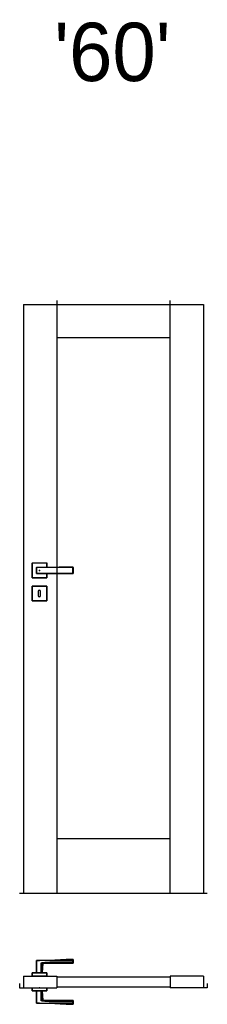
# Model space of a CAD drawing. Header units: millimetres. Extents: x 344 to 12975, y -381 to 2993.
# Tile 1 of 7: x 344 to 988, y -381 to 2993. Entities that reach past the tile are written whole.
import ezdxf

# ---------------------------------------------------------------- set-up
doc = ezdxf.new("R2010")
doc.units = ezdxf.units.MM
doc.layers.add('f-główna', color=7, linetype='Continuous')
doc.layers.add('wymiary', color=7, linetype='Continuous', lineweight=13)
doc.styles.get("Standard").update_dxf_attribs({"font": 'arial.ttf'})

msp = doc.modelspace()

# ---------------------------------------------------------------- linework, layer by layer
at = {"linetype": 'Continuous'}
for p, q in [((386.1, 1080.5), (386.1, 1130.5)), ((386.6, 1130.5), (386.1, 1130.5)), ((386.6, 1131), (386.6, 1130.5)), ((386.6, 1131), (436.6, 1131)), ((386.6, 1130.5), (386.6, 1080.5)), ((436.6, 1130.5), (386.6, 1130.5)), ((436.6, 1131), (436.6, 1130.5)), ((437.1, 1130.5), (436.6, 1130.5)), ((436.6, 1116.5), (436.6, 1130.5)), ((437.1, 1130.5), (437.1, 1116.5)), ((386.1, 1080.5), (386.6, 1080.5)), ((386.6, 1080.5), (386.6, 1080)), ((386.6, 1080.5), (436.6, 1080.5)), ((436.6, 1080), (386.6, 1080)), ((436.6, 1080.5), (436.6, 1094.5)), ((437.1, 1080.5), (436.6, 1080.5)), ((436.6, 1080), (436.6, 1080.5)), ((437.1, 1094.5), (437.1, 1080.5)), ((386.1, 1051.5), (386.6, 1051.5)), ((386.1, 1001.5), (386.1, 1051.5)), ((386.6, 1052), (386.6, 1051.5)), ((386.6, 1052), (436.6, 1052)), ((436.6, 1051.5), (386.6, 1051.5)), ((386.6, 1051.5), (386.6, 1001.5)), ((436.6, 1052), (436.6, 1051.5)), ((436.6, 1001.5), (436.6, 1051.5)), ((437.1, 1051.5), (436.6, 1051.5)), ((437.1, 1051.5), (437.1, 1001.5)), ((407.6, 1033.5), (407.6, 1019.5)), ((415.6, 1019.5), (415.6, 1033.5)), ((386.1, 1001.5), (386.6, 1001.5)), ((386.6, 1001.5), (386.6, 1001)), ((386.6, 1001.5), (436.6, 1001.5)), ((436.6, 1001), (386.6, 1001)), ((436.6, 1001), (436.6, 1001.5)), ((436.6, 1001.5), (437.1, 1001.5)), ((401.1, -231.1), (401.6, -231.1)), ((401.1, -273.2), (401.1, -231.1)), ((401.6, -230.6), (401.6, -231.1)), ((401.6, -231.1), (401.6, -273.2)), ((526.6, -230.1), (526.6, -230.5)), ((527.1, -230.5), (526.6, -230.5)), ((526.6, -236), (526.6, -230.5)), ((526.6, -236.4), (526.6, -236)), ((527.1, -236), (526.6, -236)), ((527.1, -230.5), (527.1, -236)), ((418, -239.7), (418.3, -239.7)), ((419.5, -238.8), (419.5, -239.3)), ((386.1, -273.7), (386.6, -273.7)), ((386.1, -284.2), (386.1, -273.7)), ((386.6, -284.2), (386.1, -284.2)), ((386.6, -273.2), (386.6, -273.7)), ((386.6, -273.2), (436.6, -273.2)), ((436.6, -273.7), (386.6, -273.7)), ((386.6, -273.7), (386.6, -284.2)), ((436.6, -284.2), (386.6, -284.2)), ((436.6, -273.2), (436.6, -273.7)), ((436.6, -284.2), (436.6, -273.7)), ((436.6, -273.7), (437.1, -273.7)), ((437.1, -284.2), (436.6, -284.2)), ((437.1, -273.7), (437.1, -284.2)), ((386.1, -334.7), (386.1, -324.2)), ((386.1, -324.2), (386.6, -324.2)), ((386.6, -334.7), (386.1, -334.7)), ((386.6, -324.2), (386.6, -334.7)), ((386.6, -324.2), (436.6, -324.2)), ((386.6, -334.7), (386.6, -335.2)), ((386.6, -334.7), (436.6, -334.7)), ((436.6, -335.2), (386.6, -335.2)), ((401.1, -377.3), (401.1, -335.2)), ((401.6, -335.2), (401.6, -377.3)), ((436.6, -324.2), (437.1, -324.2)), ((436.6, -334.7), (436.6, -324.2)), ((437.1, -334.7), (436.6, -334.7)), ((436.6, -334.7), (436.6, -335.2)), ((437.1, -324.2), (437.1, -334.7)), ((418.3, -368.7), (418, -368.7)), ((419.5, -369.1), (419.5, -369.6)), ((401.1, -377.3), (401.6, -377.3)), ((401.6, -377.8), (401.6, -377.3)), ((526.6, -372), (526.6, -372.4)), ((526.6, -377.9), (526.6, -372.4)), ((527.1, -372.4), (526.6, -372.4)), ((526.6, -377.9), (526.6, -378.3)), ((527.1, -377.9), (526.6, -377.9)), ((527.1, -372.4), (527.1, -377.9))]:
    msp.add_line(p, q, dxfattribs=at)
for points in [[(401.1, 1095), (401.1, 1095.4), (401.1, 1095.8), (401.1, 1096.2), (401.1, 1096.6), (401.1, 1097), (401.1, 1097.4), (401.1, 1097.8), (401.1, 1098.2), (401.1, 1098.6), (401.1, 1099.1), (401.1, 1099.5), (401.1, 1099.9), (401.1, 1100.3), (401.1, 1100.7), (401.1, 1101.2), (401.1, 1101.6), (401.1, 1102), (401.1, 1102.5), (401.1, 1102.9), (401.1, 1103.3), (401.1, 1103.8), (401.1, 1104.2), (401.1, 1104.6), (401.1, 1105.1), (401.1, 1105.5), (401.1, 1105.9), (401.1, 1106.4), (401.1, 1106.8), (401.1, 1107.3), (401.1, 1107.7), (401.1, 1108.1), (401.1, 1108.6), (401.1, 1109), (401.1, 1109.4), (401.1, 1109.8), (401.1, 1110.3), (401.1, 1110.7), (401.1, 1111.1), (401.1, 1111.5), (401.1, 1111.9), (401.1, 1112.4), (401.1, 1112.8), (401.1, 1113.2), (401.1, 1113.6), (401.1, 1114), (401.1, 1114.4), (401.1, 1114.8), (401.1, 1115.2), (401.1, 1115.6), (401.1, 1116)], [(401.6, 1116.5), (404.1, 1116.5), (406.6, 1116.5), (409.1, 1116.5), (411.6, 1116.5), (414.1, 1116.5), (416.6, 1116.5), (419.1, 1116.5), (421.6, 1116.5), (424.1, 1116.5), (426.6, 1116.5), (429.1, 1116.5), (431.6, 1116.5), (434.1, 1116.5), (436.6, 1116.5), (439.1, 1116.5), (441.6, 1116.5), (444.1, 1116.5), (446.6, 1116.5), (449.1, 1116.5), (451.6, 1116.5), (454.1, 1116.5), (456.6, 1116.5), (459.1, 1116.5), (461.6, 1116.5), (464.1, 1116.5), (466.6, 1116.5), (469.1, 1116.5), (471.6, 1116.5), (474.1, 1116.5), (476.6, 1116.5), (479.1, 1116.5), (481.6, 1116.5), (484.1, 1116.5), (486.6, 1116.5), (489.1, 1116.5), (491.6, 1116.5), (494.1, 1116.5), (496.6, 1116.5), (499.1, 1116.5), (501.6, 1116.5), (504.1, 1116.5), (506.6, 1116.5), (509.1, 1116.5), (511.6, 1116.5), (514.1, 1116.5), (516.6, 1116.5), (519.1, 1116.5), (521.6, 1116.5), (524.1, 1116.5), (526.6, 1116.5)], [(526.6, 1116.2), (524.1, 1116.2), (521.6, 1116.2), (519.1, 1116.2), (516.6, 1116.2), (514.1, 1116.2), (511.6, 1116.2), (509.1, 1116.2), (506.6, 1116.2), (504.1, 1116.2), (501.6, 1116.2), (499.1, 1116.2), (496.6, 1116.1), (494.1, 1116.1), (491.6, 1116.1), (489.1, 1116.1), (486.6, 1116.1), (484.1, 1116.1), (481.6, 1116.1), (479.1, 1116.1), (476.6, 1116), (474.1, 1116), (471.6, 1116), (469.1, 1116), (466.6, 1116), (464.1, 1116), (461.6, 1116), (459.1, 1116), (456.6, 1116), (454.1, 1116), (451.6, 1116), (449.1, 1115.9), (446.6, 1115.9), (444.1, 1115.9), (441.6, 1115.9), (439.1, 1115.9), (436.6, 1115.9), (434.1, 1115.9), (431.6, 1115.9), (429.1, 1115.9), (426.6, 1115.8), (424.1, 1115.8), (421.6, 1115.8), (419.1, 1115.8), (416.6, 1115.8), (414.1, 1115.8), (411.6, 1115.8), (409.1, 1115.8), (406.6, 1115.8), (404.1, 1115.8), (401.6, 1115.8)], [(401.6, 1115.8), (401.6, 1115.4), (401.6, 1115), (401.6, 1114.6), (401.6, 1114.2), (401.6, 1113.8), (401.6, 1113.4), (401.6, 1113), (401.6, 1112.6), (401.6, 1112.2), (401.6, 1111.8), (401.6, 1111.4), (401.6, 1111), (401.6, 1110.6), (401.6, 1110.2), (401.6, 1109.7), (401.6, 1109.3), (401.6, 1108.9), (401.6, 1108.5), (401.6, 1108.1), (401.6, 1107.6), (401.6, 1107.2), (401.6, 1106.8), (401.6, 1106.4), (401.6, 1105.9), (401.6, 1105.5), (401.6, 1105.1), (401.6, 1104.6), (401.6, 1104.2), (401.6, 1103.8), (401.6, 1103.4), (401.6, 1102.9), (401.6, 1102.5), (401.6, 1102.1), (401.6, 1101.7), (401.6, 1101.3), (401.6, 1100.9), (401.6, 1100.4), (401.6, 1100), (401.6, 1099.6), (401.6, 1099.2), (401.6, 1098.8), (401.6, 1098.4), (401.6, 1098), (401.6, 1097.6), (401.6, 1097.2), (401.6, 1096.8), (401.6, 1096.4), (401.6, 1096), (401.6, 1095.6), (401.6, 1095.2)], [(526.6, 1094.8), (526.6, 1095.1), (526.6, 1095.5), (526.6, 1096), (526.6, 1096.4), (526.6, 1096.8), (526.6, 1097.2), (526.6, 1097.6), (526.6, 1098), (526.6, 1098.5), (526.6, 1098.9), (526.6, 1099.3), (526.6, 1099.7), (526.6, 1100.2), (526.6, 1100.6), (526.6, 1101), (526.6, 1101.5), (526.6, 1101.9), (526.6, 1102.4), (526.6, 1102.8), (526.6, 1103.2), (526.6, 1103.7), (526.6, 1104.1), (526.6, 1104.6), (526.6, 1105), (526.6, 1105.5), (526.6, 1105.9), (526.6, 1106.4), (526.6, 1106.8), (526.6, 1107.3), (526.6, 1107.7), (526.6, 1108.2), (526.6, 1108.6), (526.6, 1109.1), (526.6, 1109.5), (526.6, 1109.9), (526.6, 1110.4), (526.6, 1110.8), (526.6, 1111.2), (526.6, 1111.7), (526.6, 1112.1), (526.6, 1112.5), (526.6, 1113), (526.6, 1113.4), (526.6, 1113.8), (526.6, 1114.2), (526.6, 1114.6), (526.6, 1115), (526.6, 1115.5), (526.6, 1115.9), (526.6, 1116.2)], [(527.1, 1116), (527.1, 1115.6), (527.1, 1115.2), (527.1, 1114.8), (527.1, 1114.4), (527.1, 1114), (527.1, 1113.6), (527.1, 1113.2), (527.1, 1112.8), (527.1, 1112.4), (527.1, 1112), (527.1, 1111.5), (527.1, 1111.1), (527.1, 1110.7), (527.1, 1110.3), (527.1, 1109.8), (527.1, 1109.4), (527.1, 1109), (527.1, 1108.6), (527.1, 1108.1), (527.1, 1107.7), (527.1, 1107.3), (527.1, 1106.8), (527.1, 1106.4), (527.1, 1105.9), (527.1, 1105.5), (527.1, 1105.1), (527.1, 1104.6), (527.1, 1104.2), (527.1, 1103.7), (527.1, 1103.3), (527.1, 1102.9), (527.1, 1102.4), (527.1, 1102), (527.1, 1101.6), (527.1, 1101.2), (527.1, 1100.7), (527.1, 1100.3), (527.1, 1099.9), (527.1, 1099.5), (527.1, 1099), (527.1, 1098.6), (527.1, 1098.2), (527.1, 1097.8), (527.1, 1097.4), (527.1, 1097), (527.1, 1096.6), (527.1, 1096.2), (527.1, 1095.8), (527.1, 1095.4), (527.1, 1095)], [(401.6, 1095.2), (404.1, 1095.2), (406.6, 1095.2), (409.1, 1095.2), (411.6, 1095.2), (414.1, 1095.2), (416.6, 1095.2), (419.1, 1095.2), (421.6, 1095.2), (424.1, 1095.2), (426.6, 1095.2), (429.1, 1095.1), (431.6, 1095.1), (434.1, 1095.1), (436.6, 1095.1), (439.1, 1095.1), (441.6, 1095.1), (444.1, 1095.1), (446.6, 1095.1), (449.1, 1095.1), (451.6, 1095), (454.1, 1095), (456.6, 1095), (459.1, 1095), (461.6, 1095), (464.1, 1095), (466.6, 1095), (469.1, 1095), (471.6, 1095), (474.1, 1095), (476.6, 1095), (479.1, 1094.9), (481.6, 1094.9), (484.1, 1094.9), (486.6, 1094.9), (489.1, 1094.9), (491.6, 1094.9), (494.1, 1094.9), (496.6, 1094.9), (499.1, 1094.8), (501.6, 1094.8), (504.1, 1094.8), (506.6, 1094.8), (509.1, 1094.8), (511.6, 1094.8), (514.1, 1094.8), (516.6, 1094.8), (519.1, 1094.8), (521.6, 1094.8), (524.1, 1094.8), (526.6, 1094.8)], [(526.6, 1094.5), (524.1, 1094.5), (521.6, 1094.5), (519.1, 1094.5), (516.6, 1094.5), (514.1, 1094.5), (511.6, 1094.5), (509.1, 1094.5), (506.6, 1094.5), (504.1, 1094.5), (501.6, 1094.5), (499.1, 1094.5), (496.6, 1094.5), (494.1, 1094.5), (491.6, 1094.5), (489.1, 1094.5), (486.6, 1094.5), (484.1, 1094.5), (481.6, 1094.5), (479.1, 1094.5), (476.6, 1094.5), (474.1, 1094.5), (471.6, 1094.5), (469.1, 1094.5), (466.6, 1094.5), (464.1, 1094.5), (461.6, 1094.5), (459.1, 1094.5), (456.6, 1094.5), (454.1, 1094.5), (451.6, 1094.5), (449.1, 1094.5), (446.6, 1094.5), (444.1, 1094.5), (441.6, 1094.5), (439.1, 1094.5), (436.6, 1094.5), (434.1, 1094.5), (431.6, 1094.5), (429.1, 1094.5), (426.6, 1094.5), (424.1, 1094.5), (421.6, 1094.5), (419.1, 1094.5), (416.6, 1094.5), (414.1, 1094.5), (411.6, 1094.5), (409.1, 1094.5), (406.6, 1094.5), (404.1, 1094.5), (401.6, 1094.5)], [(401.6, -230.6), (404.1, -230.6), (406.6, -230.6), (409.1, -230.6), (411.6, -230.6), (414.1, -230.5), (416.6, -230.5), (419.1, -230.5), (421.6, -230.5), (424.1, -230.4), (426.6, -230.4), (429.1, -230.4), (431.6, -230.4), (434.1, -230.4), (436.6, -230.3), (439.1, -230.3), (441.6, -230.3), (444.1, -230.3), (446.6, -230.3), (449.1, -230.3), (451.6, -230.2), (454.1, -230.2), (456.6, -230.2), (459.1, -230.2), (461.6, -230.2), (464.1, -230.2), (466.6, -230.2), (469.1, -230.2), (471.6, -230.2), (474.1, -230.2), (476.6, -230.2), (479.1, -230.2), (481.6, -230.1), (484.1, -230.1), (486.6, -230.1), (489.1, -230.1), (491.6, -230.1), (494.1, -230.1), (496.6, -230.1), (499.1, -230.1), (501.6, -230.1), (504.1, -230.1), (506.6, -230.1), (509.1, -230.1), (511.6, -230.1), (514.1, -230.1), (516.6, -230.1), (519.1, -230.1), (521.6, -230.1), (524.1, -230.1), (526.6, -230.1)], [(526.6, -230.5), (524.1, -230.5), (521.6, -230.5), (519.1, -230.5), (516.6, -230.5), (514.1, -230.5), (511.6, -230.5), (509.1, -230.5), (506.6, -230.5), (504.1, -230.5), (501.6, -230.6), (499.1, -230.6), (496.6, -230.6), (494.1, -230.6), (491.6, -230.6), (489.1, -230.6), (486.6, -230.6), (484.1, -230.6), (481.6, -230.6), (479.1, -230.6), (476.6, -230.7), (474.1, -230.7), (471.6, -230.7), (469.1, -230.7), (466.6, -230.7), (464.1, -230.7), (461.6, -230.7), (459.1, -230.7), (456.6, -230.7), (454.1, -230.7), (451.6, -230.7), (449.1, -230.8), (446.6, -230.8), (444.1, -230.8), (441.6, -230.8), (439.1, -230.8), (436.6, -230.8), (434.1, -230.8), (431.6, -230.9), (429.1, -230.9), (426.6, -230.9), (424.1, -230.9), (421.6, -230.9), (419.1, -231), (416.6, -231), (414.1, -231), (411.6, -231), (409.1, -231), (406.6, -231), (404.1, -231), (401.6, -231.1)], [(419.5, -238.8), (421.6, -238.6), (423.7, -238.5), (425.9, -238.4), (428, -238.2), (430.2, -238), (432.3, -237.9), (434.4, -237.7), (436.6, -237.6), (438.7, -237.4), (440.9, -237.3), (443, -237.1), (445.1, -237), (447.3, -236.8), (449.4, -236.7), (451.6, -236.6), (453.7, -236.4), (455.8, -236.3), (458, -236.2), (460.1, -236.1), (462.3, -236), (464.4, -236), (466.6, -236), (468.7, -236), (470.8, -236), (473, -236), (475.1, -236), (477.3, -236), (479.4, -236), (481.6, -236), (483.7, -236), (485.9, -236), (488, -236), (490.2, -236), (492.3, -236), (494.5, -236), (496.6, -236), (498.7, -236), (500.9, -236), (503, -236), (505.2, -236), (507.3, -236), (509.5, -236), (511.6, -236), (513.8, -236), (515.9, -236), (518.1, -236), (520.2, -236), (522.4, -236), (524.5, -236), (526.6, -236)], [(526.6, -227.2), (525.4, -227.3), (524.1, -227.3), (522.9, -227.3), (521.6, -227.4), (520.4, -227.4), (519.1, -227.5), (517.9, -227.5), (516.6, -227.5), (515.4, -227.6), (514.1, -227.7), (512.9, -227.7), (511.6, -227.8), (510.4, -227.8), (509.1, -227.9), (507.9, -228), (506.6, -228), (505.4, -228.1), (504.1, -228.2), (502.9, -228.2), (501.6, -228.3), (500.4, -228.4), (499.1, -228.5), (497.9, -228.5), (496.6, -228.6), (495.4, -228.7), (494.1, -228.7), (492.9, -228.8), (491.6, -228.9), (490.4, -229), (489.1, -229), (487.9, -229.1), (486.6, -229.2), (485.4, -229.3), (484.1, -229.3), (482.9, -229.4), (481.6, -229.5), (480.4, -229.5), (479.1, -229.6), (477.9, -229.7), (476.6, -229.7), (475.4, -229.8), (474.1, -229.8), (472.9, -229.9), (471.6, -229.9), (470.4, -230), (469.1, -230), (467.9, -230.1), (466.6, -230.1), (465.4, -230.2), (464.1, -230.2)], [(526.6, -230.1), (526.6, -229.9), (526.6, -229.8), (526.6, -229.7), (526.6, -229.6), (526.6, -229.5), (526.6, -229.4), (526.6, -229.3), (526.6, -229.2), (526.6, -229.1), (526.6, -229), (526.6, -229), (526.6, -228.9), (526.6, -228.8), (526.6, -228.7), (526.6, -228.6), (526.6, -228.5), (526.6, -228.5), (526.6, -228.4), (526.6, -228.3), (526.6, -228.2), (526.6, -228.2), (526.6, -228.1), (526.6, -228), (526.6, -228), (526.6, -227.9), (526.6, -227.9), (526.6, -227.8), (526.6, -227.8), (526.6, -227.7), (526.6, -227.7), (526.6, -227.6), (526.6, -227.6), (526.6, -227.5), (526.6, -227.5), (526.6, -227.5), (526.6, -227.4), (526.6, -227.4), (526.6, -227.4), (526.6, -227.4), (526.6, -227.3), (526.6, -227.3), (526.6, -227.3), (526.6, -227.3), (526.6, -227.3), (526.6, -227.2), (526.6, -227.2), (526.6, -227.2), (526.6, -227.2), (526.6, -227.2), (526.6, -227.2)], [(527.1, -227.7), (527.1, -227.7), (527.1, -227.7), (527.1, -227.7), (527.1, -227.7), (527.1, -227.7), (527.1, -227.8), (527.1, -227.8), (527.1, -227.8), (527.1, -227.8), (527.1, -227.8), (527.1, -227.8), (527.1, -227.9), (527.1, -227.9), (527.1, -227.9), (527.1, -228), (527.1, -228), (527.1, -228), (527.1, -228.1), (527.1, -228.1), (527.1, -228.2), (527.1, -228.2), (527.1, -228.3), (527.1, -228.3), (527.1, -228.4), (527.1, -228.4), (527.1, -228.5), (527.1, -228.5), (527.1, -228.6), (527.1, -228.7), (527.1, -228.7), (527.1, -228.8), (527.1, -228.9), (527.1, -228.9), (527.1, -229), (527.1, -229.1), (527.1, -229.2), (527.1, -229.2), (527.1, -229.3), (527.1, -229.4), (527.1, -229.5), (527.1, -229.6), (527.1, -229.7), (527.1, -229.8), (527.1, -229.9), (527.1, -230), (527.1, -230.1), (527.1, -230.2), (527.1, -230.3), (527.1, -230.4), (527.1, -230.5)], [(527.1, -236), (527.1, -236.1), (527.1, -236.2), (527.1, -236.4), (527.1, -236.5), (527.1, -236.7), (527.1, -236.8), (527.1, -236.9), (527.1, -237), (527.1, -237.2), (527.1, -237.3), (527.1, -237.4), (527.1, -237.5), (527.1, -237.6), (527.1, -237.7), (527.1, -237.8), (527.1, -237.9), (527.1, -238), (527.1, -238.1), (527.1, -238.2), (527.1, -238.3), (527.1, -238.4), (527.1, -238.5), (527.1, -238.6), (527.1, -238.7), (527.1, -238.7), (527.1, -238.8), (527.1, -238.9), (527.1, -239), (527.1, -239), (527.1, -239.1), (527.1, -239.1), (527.1, -239.2), (527.1, -239.2), (527.1, -239.3), (527.1, -239.3), (527.1, -239.4), (527.1, -239.4), (527.1, -239.5), (527.1, -239.5), (527.1, -239.5), (527.1, -239.6), (527.1, -239.6), (527.1, -239.6), (527.1, -239.6), (527.1, -239.7), (527.1, -239.7), (527.1, -239.7), (527.1, -239.7), (527.1, -239.7), (527.1, -239.7)], [(417.9, -273.2), (417.9, -272.5), (417.9, -271.9), (417.9, -271.2), (417.9, -270.5), (417.9, -269.9), (417.9, -269.2), (417.9, -268.5), (417.9, -267.8), (417.9, -267.2), (417.9, -266.5), (417.9, -265.8), (417.9, -265.2), (417.9, -264.5), (417.9, -263.8), (417.9, -263.2), (417.9, -262.5), (417.9, -261.8), (417.9, -261.1), (417.9, -260.5), (417.9, -259.8), (417.9, -259.1), (418, -258.5), (418, -257.8), (418, -257.1), (418, -256.5), (418, -255.8), (418, -255.1), (418, -254.4), (418, -253.8), (418, -253.1), (418, -252.4), (418, -251.8), (418, -251.1), (418, -250.4), (418, -249.8), (418, -249.1), (418, -248.4), (418, -247.7), (418, -247.1), (418, -246.4), (418, -245.7), (418, -245.1), (418, -244.4), (418, -243.7), (418, -243.1), (418, -242.4), (418, -241.7), (418, -241.1), (418, -240.4), (418, -239.7)], [(418, -239.7), (418, -239.7), (418, -239.6), (418, -239.6), (418, -239.6), (418, -239.5), (418.1, -239.5), (418.1, -239.5), (418.1, -239.4), (418.1, -239.4), (418.1, -239.4), (418.2, -239.3), (418.2, -239.3), (418.2, -239.3), (418.2, -239.3), (418.3, -239.2), (418.3, -239.2), (418.3, -239.2), (418.3, -239.2), (418.4, -239.1), (418.4, -239.1), (418.4, -239.1), (418.5, -239.1), (418.5, -239.1), (418.5, -239), (418.6, -239), (418.6, -239), (418.6, -239), (418.7, -239), (418.7, -239), (418.7, -238.9), (418.8, -238.9), (418.8, -238.9), (418.8, -238.9), (418.9, -238.9), (418.9, -238.9), (419, -238.9), (419, -238.9), (419, -238.9), (419.1, -238.8), (419.1, -238.8), (419.1, -238.8), (419.2, -238.8), (419.2, -238.8), (419.2, -238.8), (419.3, -238.8), (419.3, -238.8), (419.4, -238.8), (419.4, -238.8), (419.4, -238.8), (419.5, -238.8)], [(418.3, -239.7), (418.3, -239.7), (418.3, -239.7), (418.3, -239.6), (418.3, -239.6), (418.3, -239.6), (418.3, -239.6), (418.4, -239.5), (418.4, -239.5), (418.4, -239.5), (418.4, -239.5), (418.5, -239.5), (418.5, -239.5), (418.5, -239.5), (418.5, -239.4), (418.6, -239.4), (418.6, -239.4), (418.6, -239.4), (418.6, -239.4), (418.7, -239.4), (418.7, -239.4), (418.7, -239.4), (418.7, -239.4), (418.8, -239.4), (418.8, -239.4), (418.8, -239.4), (418.8, -239.4), (418.9, -239.3), (418.9, -239.3), (418.9, -239.3), (419, -239.3), (419, -239.3), (419, -239.3), (419, -239.3), (419.1, -239.3), (419.1, -239.3), (419.1, -239.3), (419.1, -239.3), (419.2, -239.3), (419.2, -239.3), (419.2, -239.3), (419.3, -239.3), (419.3, -239.3), (419.3, -239.3), (419.3, -239.3), (419.4, -239.3), (419.4, -239.3), (419.4, -239.3), (419.4, -239.3), (419.5, -239.3), (419.5, -239.3)], [(424.4, -240.8), (424.4, -240.8), (424.3, -240.8), (424.3, -240.8), (424.3, -240.8), (424.3, -240.7), (424.3, -240.7), (424.2, -240.7), (424.2, -240.7), (424.1, -240.7), (424.1, -240.7), (424, -240.7), (424, -240.6), (423.9, -240.6), (423.9, -240.6), (423.8, -240.6), (423.7, -240.6), (423.6, -240.5), (423.5, -240.5), (423.4, -240.5), (423.3, -240.4), (423.2, -240.4), (423.1, -240.4), (423, -240.4), (422.9, -240.3), (422.8, -240.3), (422.6, -240.3), (422.5, -240.2), (422.4, -240.2), (422.2, -240.2), (422.1, -240.1), (421.9, -240.1), (421.8, -240.1), (421.6, -240.1), (421.4, -240), (421.3, -240), (421.1, -240), (420.9, -239.9), (420.7, -239.9), (420.5, -239.9), (420.4, -239.9), (420.2, -239.8), (420, -239.8), (419.8, -239.8), (419.6, -239.8), (419.4, -239.8), (419.1, -239.8), (418.9, -239.7), (418.7, -239.7), (418.5, -239.7), (418.3, -239.7)], [(418.3, -239.7), (418.3, -240.4), (418.3, -241.1), (418.3, -241.7), (418.3, -242.4), (418.3, -243.1), (418.3, -243.7), (418.3, -244.4), (418.3, -245.1), (418.3, -245.7), (418.3, -246.4), (418.3, -247.1), (418.3, -247.7), (418.3, -248.4), (418.3, -249.1), (418.3, -249.8), (418.3, -250.4), (418.3, -251.1), (418.3, -251.8), (418.3, -252.4), (418.3, -253.1), (418.3, -253.8), (418.3, -254.4), (418.3, -255.1), (418.3, -255.8), (418.3, -256.5), (418.3, -257.1), (418.3, -257.8), (418.3, -258.5), (418.3, -259.1), (418.3, -259.8), (418.3, -260.5), (418.3, -261.1), (418.3, -261.8), (418.3, -262.5), (418.3, -263.2), (418.3, -263.8), (418.3, -264.5), (418.3, -265.2), (418.3, -265.8), (418.3, -266.5), (418.3, -267.2), (418.3, -267.8), (418.3, -268.5), (418.3, -269.2), (418.3, -269.9), (418.3, -270.5), (418.3, -271.2), (418.3, -271.9), (418.3, -272.5), (418.3, -273.2)], [(526.6, -236.4), (524.5, -236.4), (522.4, -236.4), (520.2, -236.4), (518.1, -236.4), (515.9, -236.4), (513.8, -236.4), (511.6, -236.4), (509.5, -236.4), (507.3, -236.4), (505.2, -236.4), (503, -236.4), (500.9, -236.4), (498.8, -236.4), (496.6, -236.4), (494.5, -236.4), (492.3, -236.4), (490.2, -236.4), (488, -236.4), (485.9, -236.4), (483.7, -236.4), (481.6, -236.4), (479.4, -236.4), (477.3, -236.4), (475.2, -236.4), (473, -236.4), (470.9, -236.4), (468.7, -236.4), (466.6, -236.3), (464.4, -236.3), (462.3, -236.4), (460.1, -236.5), (458, -236.6), (455.9, -236.7), (453.7, -236.8), (451.6, -237), (449.4, -237.1), (447.3, -237.2), (445.2, -237.4), (443, -237.5), (440.9, -237.7), (438.7, -237.9), (436.6, -238), (434.5, -238.2), (432.3, -238.4), (430.2, -238.5), (428.1, -238.7), (425.9, -238.8), (423.8, -239), (421.6, -239.1), (419.5, -239.3)], [(419.5, -239.3), (419.7, -239.3), (419.9, -239.3), (420.1, -239.3), (420.3, -239.3), (420.5, -239.4), (420.7, -239.4), (420.8, -239.4), (421, -239.4), (421.2, -239.5), (421.4, -239.5), (421.5, -239.5), (421.7, -239.5), (421.9, -239.6), (422, -239.6), (422.2, -239.6), (422.3, -239.6), (422.5, -239.7), (422.6, -239.7), (422.7, -239.7), (422.9, -239.8), (423, -239.8), (423.1, -239.8), (423.2, -239.8), (423.4, -239.9), (423.5, -239.9), (423.6, -239.9), (423.7, -240), (423.8, -240), (423.9, -240), (424, -240), (424.1, -240.1), (424.1, -240.1), (424.2, -240.1), (424.3, -240.1), (424.4, -240.1), (424.4, -240.2), (424.5, -240.2), (424.5, -240.2), (424.6, -240.2), (424.6, -240.2), (424.7, -240.2), (424.7, -240.3), (424.8, -240.3), (424.8, -240.3), (424.8, -240.3), (424.8, -240.3), (424.8, -240.3), (424.9, -240.3), (424.9, -240.3), (424.9, -240.3)], [(422, -273.2), (424.4, -240.8)], [(424.4, -240.8), (424.4, -240.7), (424.4, -240.7), (424.4, -240.7), (424.4, -240.7), (424.4, -240.7), (424.4, -240.7), (424.4, -240.7), (424.4, -240.6), (424.4, -240.6), (424.4, -240.6), (424.4, -240.6), (424.4, -240.6), (424.4, -240.6), (424.4, -240.6), (424.4, -240.5), (424.4, -240.5), (424.4, -240.5), (424.5, -240.5), (424.5, -240.5), (424.5, -240.5), (424.5, -240.5), (424.5, -240.5), (424.5, -240.5), (424.5, -240.4), (424.5, -240.4), (424.5, -240.4), (424.5, -240.4), (424.6, -240.4), (424.6, -240.4), (424.6, -240.4), (424.6, -240.4), (424.6, -240.4), (424.6, -240.4), (424.6, -240.4), (424.6, -240.3), (424.7, -240.3), (424.7, -240.3), (424.7, -240.3), (424.7, -240.3), (424.7, -240.3), (424.7, -240.3), (424.7, -240.3), (424.8, -240.3), (424.8, -240.3), (424.8, -240.3), (424.8, -240.3), (424.8, -240.3), (424.8, -240.3), (424.8, -240.3), (424.9, -240.3)], [(424.9, -240.3), (426.9, -240.3), (428.9, -240.3), (431, -240.3), (433, -240.3), (435, -240.3), (437.1, -240.3), (439.1, -240.3), (441.1, -240.3), (443.2, -240.3), (445.2, -240.3), (447.2, -240.3), (449.3, -240.3), (451.3, -240.3), (453.4, -240.3), (455.4, -240.2), (457.4, -240.2), (459.5, -240.2), (461.5, -240.2), (463.5, -240.2), (465.6, -240.2), (467.6, -240.2), (469.6, -240.2), (471.7, -240.2), (473.7, -240.2), (475.7, -240.2), (477.8, -240.2), (479.8, -240.2), (481.9, -240.2), (483.9, -240.2), (485.9, -240.2), (488, -240.2), (490, -240.2), (492, -240.2), (494.1, -240.2), (496.1, -240.2), (498.1, -240.2), (500.2, -240.2), (502.2, -240.2), (504.2, -240.2), (506.3, -240.2), (508.3, -240.2), (510.4, -240.2), (512.4, -240.2), (514.4, -240.2), (516.5, -240.2), (518.5, -240.2), (520.5, -240.2), (522.6, -240.2), (524.6, -240.2), (526.6, -240.2)], [(526.6, -240.2), (526.6, -240.2), (526.6, -240.2), (526.6, -240.2), (526.6, -240.2), (526.6, -240.2), (526.6, -240.1), (526.6, -240.1), (526.6, -240.1), (526.6, -240.1), (526.6, -240), (526.6, -240), (526.6, -240), (526.6, -239.9), (526.6, -239.9), (526.6, -239.8), (526.6, -239.8), (526.6, -239.7), (526.6, -239.7), (526.6, -239.6), (526.6, -239.6), (526.6, -239.5), (526.6, -239.4), (526.6, -239.4), (526.6, -239.3), (526.6, -239.2), (526.6, -239.1), (526.6, -239), (526.6, -239), (526.6, -238.9), (526.6, -238.8), (526.6, -238.7), (526.6, -238.6), (526.6, -238.5), (526.6, -238.4), (526.6, -238.3), (526.6, -238.2), (526.6, -238.1), (526.6, -237.9), (526.6, -237.8), (526.6, -237.7), (526.6, -237.6), (526.6, -237.5), (526.6, -237.3), (526.6, -237.2), (526.6, -237.1), (526.6, -236.9), (526.6, -236.8), (526.6, -236.6), (526.6, -236.5), (526.6, -236.4)], [(418, -368.7), (418, -368), (418, -367.3), (418, -366.7), (418, -366), (418, -365.3), (418, -364.7), (418, -364), (418, -363.3), (418, -362.7), (418, -362), (418, -361.3), (418, -360.7), (418, -360), (418, -359.3), (418, -358.6), (418, -358), (418, -357.3), (418, -356.6), (418, -356), (418, -355.3), (418, -354.6), (418, -354), (418, -353.3), (418, -352.6), (418, -351.9), (418, -351.3), (418, -350.6), (418, -349.9), (417.9, -349.3), (417.9, -348.6), (417.9, -347.9), (417.9, -347.3), (417.9, -346.6), (417.9, -345.9), (417.9, -345.2), (417.9, -344.6), (417.9, -343.9), (417.9, -343.2), (417.9, -342.6), (417.9, -341.9), (417.9, -341.2), (417.9, -340.6), (417.9, -339.9), (417.9, -339.2), (417.9, -338.5), (417.9, -337.9), (417.9, -337.2), (417.9, -336.5), (417.9, -335.9), (417.9, -335.2)], [(418.3, -335.2), (418.3, -335.9), (418.3, -336.5), (418.3, -337.2), (418.3, -337.9), (418.3, -338.5), (418.3, -339.2), (418.3, -339.9), (418.3, -340.6), (418.3, -341.2), (418.3, -341.9), (418.3, -342.6), (418.3, -343.2), (418.3, -343.9), (418.3, -344.6), (418.3, -345.2), (418.3, -345.9), (418.3, -346.6), (418.3, -347.3), (418.3, -347.9), (418.3, -348.6), (418.3, -349.3), (418.3, -349.9), (418.3, -350.6), (418.3, -351.3), (418.3, -351.9), (418.3, -352.6), (418.3, -353.3), (418.3, -354), (418.3, -354.6), (418.3, -355.3), (418.3, -356), (418.3, -356.6), (418.3, -357.3), (418.3, -358), (418.3, -358.6), (418.3, -359.3), (418.3, -360), (418.3, -360.7), (418.3, -361.3), (418.3, -362), (418.3, -362.7), (418.3, -363.3), (418.3, -364), (418.3, -364.7), (418.3, -365.3), (418.3, -366), (418.3, -366.7), (418.3, -367.3), (418.3, -368), (418.3, -368.7)], [(424.4, -367.6), (422, -335.2)], [(419.5, -369.6), (419.4, -369.6), (419.4, -369.6), (419.4, -369.6), (419.3, -369.6), (419.3, -369.6), (419.2, -369.6), (419.2, -369.6), (419.2, -369.6), (419.1, -369.6), (419.1, -369.6), (419.1, -369.6), (419, -369.5), (419, -369.5), (419, -369.5), (418.9, -369.5), (418.9, -369.5), (418.9, -369.5), (418.8, -369.5), (418.8, -369.5), (418.7, -369.5), (418.7, -369.4), (418.7, -369.4), (418.6, -369.4), (418.6, -369.4), (418.6, -369.4), (418.5, -369.4), (418.5, -369.3), (418.5, -369.3), (418.4, -369.3), (418.4, -369.3), (418.4, -369.3), (418.3, -369.2), (418.3, -369.2), (418.3, -369.2), (418.3, -369.2), (418.2, -369.2), (418.2, -369.1), (418.2, -369.1), (418.2, -369.1), (418.1, -369), (418.1, -369), (418.1, -369), (418.1, -368.9), (418.1, -368.9), (418, -368.9), (418, -368.8), (418, -368.8), (418, -368.8), (418, -368.7), (418, -368.7)], [(418.3, -368.7), (418.5, -368.7), (418.7, -368.7), (418.9, -368.7), (419.1, -368.6), (419.4, -368.6), (419.6, -368.6), (419.8, -368.6), (420, -368.6), (420.2, -368.6), (420.4, -368.5), (420.5, -368.5), (420.7, -368.5), (420.9, -368.5), (421.1, -368.4), (421.3, -368.4), (421.4, -368.4), (421.6, -368.3), (421.8, -368.3), (421.9, -368.3), (422.1, -368.3), (422.2, -368.2), (422.4, -368.2), (422.5, -368.2), (422.6, -368.1), (422.8, -368.1), (422.9, -368.1), (423, -368), (423.1, -368), (423.2, -368), (423.3, -368), (423.4, -367.9), (423.5, -367.9), (423.6, -367.9), (423.7, -367.8), (423.8, -367.8), (423.9, -367.8), (423.9, -367.8), (424, -367.8), (424, -367.7), (424.1, -367.7), (424.1, -367.7), (424.2, -367.7), (424.2, -367.7), (424.3, -367.7), (424.3, -367.7), (424.3, -367.6), (424.3, -367.6), (424.3, -367.6), (424.4, -367.6), (424.4, -367.6)], [(419.5, -369.1), (419.5, -369.1), (419.4, -369.1), (419.4, -369.1), (419.4, -369.1), (419.4, -369.1), (419.3, -369.1), (419.3, -369.1), (419.3, -369.1), (419.3, -369.1), (419.2, -369.1), (419.2, -369.1), (419.2, -369.1), (419.1, -369.1), (419.1, -369.1), (419.1, -369.1), (419.1, -369.1), (419, -369.1), (419, -369.1), (419, -369.1), (419, -369.1), (418.9, -369.1), (418.9, -369.1), (418.9, -369.1), (418.8, -369), (418.8, -369), (418.8, -369), (418.8, -369), (418.7, -369), (418.7, -369), (418.7, -369), (418.7, -369), (418.6, -369), (418.6, -369), (418.6, -369), (418.6, -369), (418.5, -369), (418.5, -368.9), (418.5, -368.9), (418.5, -368.9), (418.4, -368.9), (418.4, -368.9), (418.4, -368.9), (418.4, -368.9), (418.3, -368.8), (418.3, -368.8), (418.3, -368.8), (418.3, -368.8), (418.3, -368.7), (418.3, -368.7), (418.3, -368.7)], [(424.9, -368.1), (424.9, -368.1), (424.8, -368.1), (424.8, -368.1), (424.8, -368.1), (424.8, -368.1), (424.8, -368.1), (424.7, -368.1), (424.7, -368.1), (424.7, -368.2), (424.6, -368.2), (424.6, -368.2), (424.5, -368.2), (424.5, -368.2), (424.4, -368.2), (424.3, -368.3), (424.3, -368.3), (424.2, -368.3), (424.1, -368.3), (424, -368.4), (423.9, -368.4), (423.8, -368.4), (423.7, -368.4), (423.6, -368.5), (423.5, -368.5), (423.4, -368.5), (423.3, -368.5), (423.2, -368.6), (423.1, -368.6), (423, -368.6), (422.8, -368.6), (422.7, -368.7), (422.6, -368.7), (422.4, -368.7), (422.3, -368.8), (422.1, -368.8), (422, -368.8), (421.8, -368.8), (421.7, -368.9), (421.5, -368.9), (421.3, -368.9), (421.2, -368.9), (421, -369), (420.8, -369), (420.6, -369), (420.5, -369), (420.3, -369.1), (420.1, -369.1), (419.9, -369.1), (419.7, -369.1), (419.5, -369.1)], [(419.5, -369.1), (421.6, -369.3), (423.8, -369.4), (425.9, -369.6), (428.1, -369.7), (430.2, -369.9), (432.3, -370.1), (434.5, -370.2), (436.6, -370.4), (438.7, -370.5), (440.9, -370.7), (443, -370.9), (445.2, -371), (447.3, -371.2), (449.4, -371.3), (451.6, -371.4), (453.7, -371.6), (455.9, -371.7), (458, -371.8), (460.1, -371.9), (462.3, -372), (464.4, -372.1), (466.6, -372.1), (468.7, -372), (470.9, -372), (473, -372), (475.2, -372), (477.3, -372), (479.4, -372), (481.6, -372), (483.7, -372), (485.9, -372), (488, -372), (490.2, -372), (492.3, -372), (494.5, -372), (496.6, -372), (498.8, -372), (500.9, -372), (503, -372), (505.2, -372), (507.3, -372), (509.5, -372), (511.6, -372), (513.8, -372), (515.9, -372), (518.1, -372), (520.2, -372), (522.4, -372), (524.5, -372), (526.6, -372)], [(526.6, -372.4), (524.5, -372.4), (522.4, -372.4), (520.2, -372.4), (518.1, -372.4), (515.9, -372.4), (513.8, -372.4), (511.6, -372.4), (509.5, -372.4), (507.3, -372.4), (505.2, -372.4), (503, -372.4), (500.9, -372.4), (498.7, -372.4), (496.6, -372.4), (494.5, -372.4), (492.3, -372.4), (490.2, -372.4), (488, -372.4), (485.9, -372.4), (483.7, -372.4), (481.6, -372.4), (479.4, -372.4), (477.3, -372.4), (475.1, -372.4), (473, -372.4), (470.8, -372.4), (468.7, -372.4), (466.6, -372.4), (464.4, -372.4), (462.3, -372.4), (460.1, -372.3), (458, -372.2), (455.8, -372.1), (453.7, -372), (451.6, -371.8), (449.4, -371.7), (447.3, -371.6), (445.1, -371.4), (443, -371.3), (440.9, -371.1), (438.7, -371), (436.6, -370.8), (434.4, -370.7), (432.3, -370.5), (430.2, -370.4), (428, -370.2), (425.9, -370.1), (423.7, -369.9), (421.6, -369.8), (419.5, -369.6)], [(424.9, -368.1), (424.8, -368.1), (424.8, -368.1), (424.8, -368.1), (424.8, -368.1), (424.8, -368.1), (424.8, -368.1), (424.8, -368.1), (424.7, -368.1), (424.7, -368.1), (424.7, -368.1), (424.7, -368.1), (424.7, -368.1), (424.7, -368.1), (424.7, -368.1), (424.6, -368.1), (424.6, -368), (424.6, -368), (424.6, -368), (424.6, -368), (424.6, -368), (424.6, -368), (424.6, -368), (424.5, -368), (424.5, -368), (424.5, -368), (424.5, -368), (424.5, -367.9), (424.5, -367.9), (424.5, -367.9), (424.5, -367.9), (424.5, -367.9), (424.5, -367.9), (424.4, -367.9), (424.4, -367.9), (424.4, -367.9), (424.4, -367.8), (424.4, -367.8), (424.4, -367.8), (424.4, -367.8), (424.4, -367.8), (424.4, -367.8), (424.4, -367.8), (424.4, -367.7), (424.4, -367.7), (424.4, -367.7), (424.4, -367.7), (424.4, -367.7), (424.4, -367.7), (424.4, -367.7), (424.4, -367.6)], [(526.6, -368.2), (524.6, -368.2), (522.6, -368.2), (520.5, -368.2), (518.5, -368.2), (516.5, -368.2), (514.4, -368.2), (512.4, -368.2), (510.4, -368.2), (508.3, -368.2), (506.3, -368.2), (504.2, -368.2), (502.2, -368.2), (500.2, -368.2), (498.1, -368.2), (496.1, -368.2), (494.1, -368.2), (492, -368.2), (490, -368.2), (488, -368.2), (485.9, -368.2), (483.9, -368.2), (481.9, -368.2), (479.8, -368.2), (477.8, -368.2), (475.7, -368.2), (473.7, -368.2), (471.7, -368.2), (469.6, -368.2), (467.6, -368.2), (465.6, -368.2), (463.5, -368.2), (461.5, -368.2), (459.5, -368.2), (457.4, -368.2), (455.4, -368.2), (453.4, -368.1), (451.3, -368.1), (449.3, -368.1), (447.2, -368.1), (445.2, -368.1), (443.2, -368.1), (441.1, -368.1), (439.1, -368.1), (437.1, -368.1), (435, -368.1), (433, -368.1), (431, -368.1), (428.9, -368.1), (426.9, -368.1), (424.9, -368.1)], [(526.6, -372), (526.6, -371.9), (526.6, -371.8), (526.6, -371.6), (526.6, -371.5), (526.6, -371.3), (526.6, -371.2), (526.6, -371.1), (526.6, -370.9), (526.6, -370.8), (526.6, -370.7), (526.6, -370.6), (526.6, -370.5), (526.6, -370.3), (526.6, -370.2), (526.6, -370.1), (526.6, -370), (526.6, -369.9), (526.6, -369.8), (526.6, -369.7), (526.6, -369.6), (526.6, -369.5), (526.6, -369.4), (526.6, -369.4), (526.6, -369.3), (526.6, -369.2), (526.6, -369.1), (526.6, -369), (526.6, -369), (526.6, -368.9), (526.6, -368.8), (526.6, -368.8), (526.6, -368.7), (526.6, -368.7), (526.6, -368.6), (526.6, -368.6), (526.6, -368.5), (526.6, -368.5), (526.6, -368.4), (526.6, -368.4), (526.6, -368.4), (526.6, -368.3), (526.6, -368.3), (526.6, -368.3), (526.6, -368.3), (526.6, -368.2), (526.6, -368.2), (526.6, -368.2), (526.6, -368.2), (526.6, -368.2), (526.6, -368.2)], [(527.1, -368.7), (527.1, -368.7), (527.1, -368.7), (527.1, -368.7), (527.1, -368.7), (527.1, -368.7), (527.1, -368.8), (527.1, -368.8), (527.1, -368.8), (527.1, -368.8), (527.1, -368.9), (527.1, -368.9), (527.1, -368.9), (527.1, -369), (527.1, -369), (527.1, -369), (527.1, -369.1), (527.1, -369.1), (527.1, -369.2), (527.1, -369.3), (527.1, -369.3), (527.1, -369.4), (527.1, -369.4), (527.1, -369.5), (527.1, -369.6), (527.1, -369.7), (527.1, -369.7), (527.1, -369.8), (527.1, -369.9), (527.1, -370), (527.1, -370.1), (527.1, -370.2), (527.1, -370.3), (527.1, -370.4), (527.1, -370.5), (527.1, -370.6), (527.1, -370.7), (527.1, -370.8), (527.1, -370.9), (527.1, -371), (527.1, -371.1), (527.1, -371.2), (527.1, -371.4), (527.1, -371.5), (527.1, -371.6), (527.1, -371.7), (527.1, -371.9), (527.1, -372), (527.1, -372.2), (527.1, -372.3), (527.1, -372.4)], [(401.6, -377.3), (404.1, -377.4), (406.6, -377.4), (409.1, -377.4), (411.6, -377.4), (414.1, -377.4), (416.6, -377.4), (419.1, -377.4), (421.6, -377.5), (424.1, -377.5), (426.6, -377.5), (429.1, -377.5), (431.6, -377.5), (434.1, -377.6), (436.6, -377.6), (439.1, -377.6), (441.6, -377.6), (444.1, -377.6), (446.6, -377.6), (449.1, -377.6), (451.6, -377.7), (454.1, -377.7), (456.6, -377.7), (459.1, -377.7), (461.6, -377.7), (464.1, -377.7), (466.6, -377.7), (469.1, -377.7), (471.6, -377.7), (474.1, -377.7), (476.6, -377.7), (479.1, -377.8), (481.6, -377.8), (484.1, -377.8), (486.6, -377.8), (489.1, -377.8), (491.6, -377.8), (494.1, -377.8), (496.6, -377.8), (499.1, -377.8), (501.6, -377.8), (504.1, -377.9), (506.6, -377.9), (509.1, -377.9), (511.6, -377.9), (514.1, -377.9), (516.6, -377.9), (519.1, -377.9), (521.6, -377.9), (524.1, -377.9), (526.6, -377.9)], [(526.6, -378.3), (524.1, -378.3), (521.6, -378.3), (519.1, -378.3), (516.6, -378.3), (514.1, -378.3), (511.6, -378.3), (509.1, -378.3), (506.6, -378.3), (504.1, -378.3), (501.6, -378.3), (499.1, -378.3), (496.6, -378.3), (494.1, -378.3), (491.6, -378.3), (489.1, -378.3), (486.6, -378.3), (484.1, -378.3), (481.6, -378.3), (479.1, -378.2), (476.6, -378.2), (474.1, -378.2), (471.6, -378.2), (469.1, -378.2), (466.6, -378.2), (464.1, -378.2), (461.6, -378.2), (459.1, -378.2), (456.6, -378.2), (454.1, -378.2), (451.6, -378.2), (449.1, -378.1), (446.6, -378.1), (444.1, -378.1), (441.6, -378.1), (439.1, -378.1), (436.6, -378.1), (434.1, -378), (431.6, -378), (429.1, -378), (426.6, -378), (424.1, -378), (421.6, -377.9), (419.1, -377.9), (416.6, -377.9), (414.1, -377.9), (411.6, -377.8), (409.1, -377.8), (406.6, -377.8), (404.1, -377.8), (401.6, -377.8)], [(464.1, -378.2), (465.4, -378.2), (466.6, -378.3), (467.9, -378.3), (469.1, -378.4), (470.4, -378.4), (471.6, -378.5), (472.9, -378.5), (474.1, -378.6), (475.4, -378.6), (476.6, -378.7), (477.9, -378.7), (479.1, -378.8), (480.4, -378.9), (481.6, -378.9), (482.9, -379), (484.1, -379.1), (485.4, -379.1), (486.6, -379.2), (487.9, -379.3), (489.1, -379.4), (490.4, -379.4), (491.6, -379.5), (492.9, -379.6), (494.1, -379.7), (495.4, -379.7), (496.6, -379.8), (497.9, -379.9), (499.1, -379.9), (500.4, -380), (501.6, -380.1), (502.9, -380.2), (504.1, -380.2), (505.4, -380.3), (506.6, -380.4), (507.9, -380.4), (509.1, -380.5), (510.4, -380.6), (511.6, -380.6), (512.9, -380.7), (514.1, -380.7), (515.4, -380.8), (516.6, -380.9), (517.9, -380.9), (519.1, -381), (520.4, -381), (521.6, -381), (522.9, -381.1), (524.1, -381.1), (525.4, -381.2), (526.6, -381.2)], [(526.6, -381.2), (526.6, -381.2), (526.6, -381.2), (526.6, -381.2), (526.6, -381.2), (526.6, -381.2), (526.6, -381.1), (526.6, -381.1), (526.6, -381.1), (526.6, -381.1), (526.6, -381.1), (526.6, -381), (526.6, -381), (526.6, -381), (526.6, -381), (526.6, -380.9), (526.6, -380.9), (526.6, -380.9), (526.6, -380.8), (526.6, -380.8), (526.6, -380.7), (526.6, -380.7), (526.6, -380.6), (526.6, -380.6), (526.6, -380.5), (526.6, -380.5), (526.6, -380.4), (526.6, -380.4), (526.6, -380.3), (526.6, -380.2), (526.6, -380.2), (526.6, -380.1), (526.6, -380), (526.6, -379.9), (526.6, -379.9), (526.6, -379.8), (526.6, -379.7), (526.6, -379.6), (526.6, -379.5), (526.6, -379.4), (526.6, -379.4), (526.6, -379.3), (526.6, -379.2), (526.6, -379.1), (526.6, -379), (526.6, -378.9), (526.6, -378.8), (526.6, -378.7), (526.6, -378.6), (526.6, -378.5), (526.6, -378.3)], [(527.1, -377.9), (527.1, -378), (527.1, -378.1), (527.1, -378.2), (527.1, -378.3), (527.1, -378.4), (527.1, -378.5), (527.1, -378.6), (527.1, -378.7), (527.1, -378.8), (527.1, -378.9), (527.1, -379), (527.1, -379.1), (527.1, -379.2), (527.1, -379.2), (527.1, -379.3), (527.1, -379.4), (527.1, -379.5), (527.1, -379.5), (527.1, -379.6), (527.1, -379.7), (527.1, -379.7), (527.1, -379.8), (527.1, -379.9), (527.1, -379.9), (527.1, -380), (527.1, -380), (527.1, -380.1), (527.1, -380.1), (527.1, -380.2), (527.1, -380.2), (527.1, -380.3), (527.1, -380.3), (527.1, -380.4), (527.1, -380.4), (527.1, -380.4), (527.1, -380.5), (527.1, -380.5), (527.1, -380.5), (527.1, -380.6), (527.1, -380.6), (527.1, -380.6), (527.1, -380.6), (527.1, -380.6), (527.1, -380.6), (527.1, -380.7), (527.1, -380.7), (527.1, -380.7), (527.1, -380.7), (527.1, -380.7), (527.1, -380.7)]]:
    msp.add_lwpolyline(points, dxfattribs=at)
for centre, radius, start, end in [((386.6, 1130.5), 0.5, 90, 180), ((401.6, 1116), 0.5, 90, 180), ((436.6, 1130.5), 0.5, 0, 90), ((526.6, 1116), 0.5, 0, 90), ((386.6, 1080.5), 0.5, 180, 270), ((401.6, 1095), 0.5, 180, 270), ((436.6, 1080.5), 0.5, 270, 0), ((526.6, 1095), 0.5, 270, 0), ((386.6, 1051.5), 0.5, 90, 180), ((436.6, 1051.5), 0.5, 0, 90), ((411.6, 1033.5), 4, 0, 180), ((411.6, 1019.5), 4, 180, 0), ((386.6, 1001.5), 0.5, 180, 270), ((436.6, 1001.5), 0.5, 270, 0), ((401.6, -231.1), 0.5, 90.2042, 180), ((386.6, -273.7), 0.5, 90, 180), ((436.6, -273.7), 0.5, 0, 90), ((386.6, -334.7), 0.5, 180, 270), ((436.6, -334.7), 0.5, 270, 0), ((401.6, -377.3), 0.5, 180, 269.7958)]:
    msp.add_arc(centre, radius, start, end, dxfattribs=at)
at = {"linetype": 'Continuous', "extrusion": (0, 1.06771e-06, 1)}
for centre, start, end in [((526.6, -227.7, 0), 0, 91.3295), ((526.6, -380.7, 0), 268.6385, 0)]:
    msp.add_arc(centre, 0.5, start, end, dxfattribs=at)
at = {"linetype": 'Continuous'}
for centre, major_axis, ratio, start_param, end_param in [((401.6, 1116), (0.5, 0), 0.4722, 3.141593, 4.709247), ((401.6, 1116), (0, 0.5), 0.003565, 0, 2.062579), ((526.6, 1116), (0, 0.5), 0.001266, 0, 1.053591), ((526.6, 1116), (0.5, 0), 0.494453, 0, 1.571897), ((401.6, 1095), (0.5, 0), 0.4722, 1.573939, 3.141593), ((401.6, 1095), (0, 0.5), 0.003565, 1.079014, 3.141593), ((526.6, 1095), (0.5, 0), 0.494453, 4.711288, 6.283185), ((526.6, 1095), (0, 0.5), 0.001266, 2.088001, 3.141593), ((526.6, -230.5), (0.5, 0), 0.869204, 0, 1.571897), ((526.6, -236), (-0.5, 0), 0.775308, 1.570733, 3.141593), ((526.6, -239.7), (0.5, 0), 1, 4.71205, 6.283185), ((526.6, -368.7), (0.5, 0), 1, 0, 1.57048), ((526.6, -372.4), (0.5, 0), 0.775308, 0, 1.57086), ((526.6, -377.9), (-0.5, 0), 0.869204, 1.569696, 3.141593)]:
    msp.add_ellipse(centre, major_axis=major_axis, ratio=ratio, start_param=start_param, end_param=end_param, dxfattribs=at)
for p in [(411.6, 1105.5), (411.6, 1105.5), (411.6, -284.2), (411.6, -324.2)]:
    msp.add_point(p, dxfattribs=at)
at = {"layer": 'f-główna'}
for p, q in [((471.6, 2030), (471.6, 0)), ((859.6, 0), (859.6, 2030)), ((356.6, 2017), (356.6, 0)), ((356.6, 2017), (974.6, 2017)), ((974.6, 2017), (974.6, 0)), ((859.6, 1902), (471.6, 1902)), ((471.6, 187), (859.6, 187)), ((343.6, 0), (987.6, 0)), ((356.6, -284.2), (471.6, -284.2)), ((356.6, -284.2), (356.6, -324.2)), ((471.6, -284.2), (471.6, -324.2)), ((471.6, -286.7), (859.6, -286.7)), ((974.6, -284.2), (859.6, -284.2)), ((859.6, -284.2), (859.6, -324.2)), ((974.6, -284.2), (974.6, -324.2)), ((343.6, -310.2), (343.6, -324.2)), ((343.6, -324.2), (471.6, -324.2)), ((471.6, -321.7), (859.6, -321.7)), ((987.6, -324.2), (859.6, -324.2)), ((987.6, -310.2), (987.6, -324.2))]:
    msp.add_line(p, q, dxfattribs=at)

# ---------------------------------------------------------------- texts
at = {"layer": 'wymiary', "insert": (462.1, 2982.2), "char_height": 200, "attachment_point": 1}
msp.add_mtext_dynamic_manual_height_columns("{\\fMontserrat|b0|i0|c0|p2;'60'}", width=529.029, gutter_width=10, heights=[0], dxfattribs=at)

doc.saveas('drawing.dxf')
